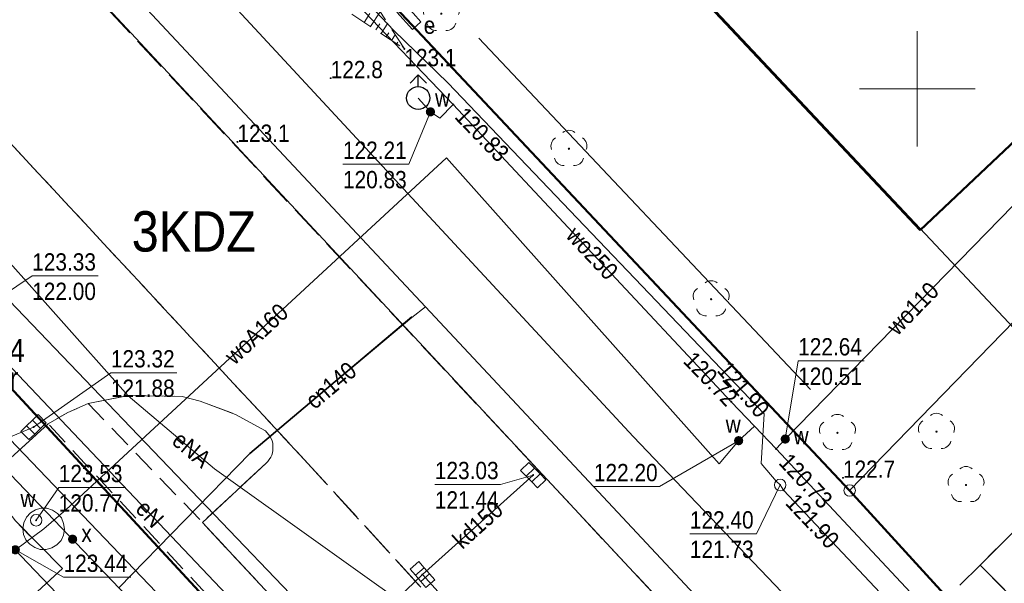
# Model space of a CAD drawing. Extents: x 6439600 to 6443631, y 5654340 to 5654937.
# Tile 39 of 54: x 6440911 to 6440954, y 5654829 to 5654853. Entities that reach past the tile are written whole.
import ezdxf
from ezdxf.enums import TextEntityAlignment as Align

# ---------------------------------------------------------------- set-up
doc = ezdxf.new("R2010")
doc.units = 0
doc.header["$MEASUREMENT"] = 0
for name, pattern in [('1.0_0.5', [1.5, 1, -0.5]), ('1.5_0.5', [2, 1.5, -0.5]), ('219-500', [0]), ('PRZER3-1', [4, 3, -1])]:
    doc.linetypes.add(name, pattern=pattern)
doc.layers.get('0').update_dxf_attribs({"color": 2, "linetype": 'CONTINUOUS', "lineweight": 5})
for name, color, linetype in [('000 Inne (niezydentyfikowane)', 7, 'CONTINUOUS'), ('202-punkt graniczny', 7, 'CONTINUOUS'), ('209-oznaczenie konturu klasyfikacyjnego', 7, 'CONTINUOUS'), ('211-numer działki ewidencyjnej', 7, 'CONTINUOUS'), ('218-kontur użytku gruntowego', 7, 'CONTINUOUS'), ('219-działka ewidencyjna', 7, 'CONTINUOUS'), ('312-budynek ewidencyjny', 7, 'CONTINUOUS'), ('chodnik', 7, 'CONTINUOUS'), ('hydrant', 7, 'CONTINUOUS'), ('jezdnia', 7, 'CONTINUOUS'), ('komora podziemna', 7, 'CONTINUOUS'), ('kratka ściekowa', 7, 'CONTINUOUS'), ('krawężnik', 7, 'CONTINUOUS'), ('obudowa ochronna przewodu', 7, 'CONTINUOUS'), ('ogrodzenie trwałe', 7, 'CONTINUOUS'), ('pikieta naturalna', 7, 'CONTINUOUS'), ('pikieta naturalna-Atr2', 7, 'CONTINUOUS'), ('przewód ciepłowniczy', 7, 'CONTINUOUS'), ('przewód ciepłowniczy-Atr1', 7, 'CONTINUOUS'), ('przewód elektroenergetyczny podziemny', 7, 'CONTINUOUS'), ('przewód elektroenergetyczny podziemny-Atr1', 7, 'CONTINUOUS'), ('przewód kanalizacyjny', 7, 'CONTINUOUS'), ('przewód kanalizacyjny-Atr1', 7, 'CONTINUOUS'), ('przewód telekomunikacyjny podziemny', 7, 'CONTINUOUS'), ('przewód wodociągowy', 7, 'CONTINUOUS'), ('przewód wodociągowy-Atr1', 7, 'CONTINUOUS'), ('rzedna', 7, 'CONTINUOUS'), ('rzedna-Atr2', 7, 'CONTINUOUS'), ('rzedna-Atr3', 7, 'CONTINUOUS'), ('skarpa nieumocniona', 7, 'CONTINUOUS'), ('szafa elektroenergetyczna lub kontener', 7, 'CONTINUOUS'), ('szafa elektroenergetyczna lub kontener-Atr17', 7, 'CONTINUOUS'), ('urządzenie techniczne sieci niezidentyfikowanej', 7, 'CONTINUOUS'), ('urządzenie techniczne sieci niezidentyfikowanej-Atr17', 7, 'CONTINUOUS'), ('właz do komory lub kanału - okrągły', 7, 'CONTINUOUS'), ('właz do komory lub kanału - okrągły-Atr17', 7, 'CONTINUOUS'), ('zasuwa lub zawór', 7, 'CONTINUOUS'), ('zasuwa lub zawór-Atr17', 7, 'CONTINUOUS')]:
    doc.layers.add(name, color=color, linetype=linetype)
doc.layers.add('z - kartowanie', color=2, linetype='CONTINUOUS', lineweight=5)
doc.layers.add('z - MPZT', color=121, linetype='PRZER3-1', lineweight=18)
doc.styles.add('MapaZas', font='geodezja.shx', dxfattribs={"width": 0.9})
doc.linetypes.add('902-500', pattern='A,3.75,0,[1,ksztalty.shx,S=0.5,R=0,X=0,Y=0],3.75', length=7.5)
doc.linetypes.add('NLZ', pattern='A,3,-1,[35,msgB.shx,S=0.008,R=0,X=-0.5,Y=0],3', length=7)
doc.linetypes.add('OLZ', pattern='A,3,-1,[36,msgB.shx,S=0.008,R=0,X=-0.5,Y=0],3', length=7)

# ---------------------------------------------------------------- blocks, each defined once
blk = doc.blocks.new('202')
at = {"color": 0, "linetype": 'Continuous', "lineweight": 0}
blk.add_circle((0, 0), 0.25, dxfattribs=at)
blk = doc.blocks.new('PW01')
at = {"linetype": 'Continuous', "lineweight": 13}
h = blk.add_hatch(color=0, dxfattribs=at)
edge = h.paths.add_edge_path()
edge.add_arc((0, 0), 0.045, 0, 360)
blk = doc.blocks.new('US15')
at = {"color": 0, "linetype": 'Continuous', "lineweight": 13}
blk.add_circle((0, 0), 0.25, dxfattribs=at)
blk = doc.blocks.new('US25')
at = {"linetype": 'Continuous', "lineweight": 0}
h = blk.add_hatch(color=0, dxfattribs=at)
edge = h.paths.add_edge_path()
edge.add_arc((0, 0), 0.2, 0, 360)
blk = doc.blocks.new('US05')
at = {"color": 0, "linetype": 'Continuous', "lineweight": 13}
for p, q in [((-0.525, -0.25), (-0.525, 0.25)), ((-0.525, 0.25), (-0.175, 0.25)), ((-0.175, -0.25), (-0.175, 0.25)), ((-0.175, 0.25), (0.175, 0.25)), ((0.175, -0.25), (0.175, 0.25)), ((0.175, 0.25), (0.525, 0.25)), ((0.525, -0.25), (0.525, 0.25)), ((-0.525, -0.25), (-0.175, -0.25)), ((-0.175, -0.25), (0.175, -0.25)), ((0.175, -0.25), (0.525, -0.25))]:
    blk.add_line(p, q, dxfattribs=at)
blk = doc.blocks.new('US18')
at = {"color": 0, "linetype": 'Continuous', "lineweight": 13}
for p, q in [((-0.5, -0.25), (-0.5, 0.25)), ((-0.5, 0.25), (0.5, 0.25)), ((0.5, -0.25), (0.5, 0.25)), ((-0.5, -0.25), (0.5, -0.25))]:
    blk.add_line(p, q, dxfattribs=at)
blk = doc.blocks.new('SUWH')
at = {"color": 0, "linetype": 'Continuous'}
for p in [(-0.354, 0.646), (0, 0.5), (0.354, 0.646)]:
    blk.add_line(p, (0, 1), dxfattribs=at)
blk.add_circle((0, 0), 0.5, dxfattribs=at)
blk = doc.blocks.new('US22')
at = {"color": 0, "linetype": 'Continuous', "lineweight": 13}
blk.add_circle((0, 0), 0.25, dxfattribs=at)
blk = doc.blocks.new('OP021')
at = {"linetype": 'Continuous', "lineweight": 13}
h = blk.add_hatch(color=0, dxfattribs=at)
edge = h.paths.add_edge_path()
edge.add_arc((0, 0), 0.05, 0, 360)
at = {"color": 0, "linetype": 'Continuous', "lineweight": 13}
for centre, start, end in [((-0.38, 0.124), 121.308, 202.548), ((0, 0.4), 49.272, 130.728), ((0.38, 0.124), 337.452, 58.692), ((-0.235, -0.324), 193.221, 274.871), ((0.235, -0.324), 265.129, 346.779)]:
    blk.add_arc(centre, 0.4, start, end, dxfattribs=at)

msp = doc.modelspace()

# ---------------------------------------------------------------- linework, layer by layer
at = {"color": 0, "lineweight": 13}
for p, q in [((6440950, 5654847.5), (6440950, 5654852.5)), ((6440950, 5654847.5), (6440950, 5654852.5)), ((6440947.5, 5654850), (6440952.5, 5654850)), ((6440947.5, 5654850), (6440952.5, 5654850))]:
    msp.add_line(p, q, dxfattribs=at)
at = {"layer": '000 Inne (niezydentyfikowane)', "color": 7, "linetype": 'Continuous', "lineweight": 13, "flags": 128}
for points in [[(6440926.04, 5654852.88), (6440926.29, 5654853.26)], [(6440926.31, 5654852.7), (6440926.73, 5654853.34)], [(6440926.54, 5654852.55), (6440926.72, 5654852.82)], [(6440926.77, 5654852.4), (6440927.06, 5654852.84)], [(6440926.99, 5654852.25), (6440927.11, 5654852.42)], [(6440927.22, 5654852.1), (6440927.38, 5654852.34)], [(6440927.45, 5654851.95), (6440927.5, 5654852.02)], [(6440927.68, 5654851.8), (6440927.71, 5654851.84)]]:
    msp.add_lwpolyline(points, dxfattribs=at)
at = {"layer": '218-kontur użytku gruntowego', "color": 3, "linetype": 'Continuous', "lineweight": 13, "flags": 128}
for points in [[(6440907.64, 5654874.55), (6440947.07, 5654832.59)], [(6440947.07, 5654832.59), (6440907.64, 5654874.55)], [(6440951.87, 5654790.22), (6440876.47, 5654869.13)], [(6440876.47, 5654869.13), (6440951.87, 5654790.22)], [(6440947.07, 5654832.59), (6440960.56, 5654817.8)], [(6440960.56, 5654817.8), (6440947.07, 5654832.59)]]:
    msp.add_lwpolyline(points, dxfattribs=at)
at = {"layer": '219-działka ewidencyjna', "color": 3, "linetype": '219-500', "lineweight": 13, "flags": 128}
for points in [[(6440947.07, 5654832.59), (6441018.96, 5654906.57)], [(6440881.38, 5654871.41), (6440979.07, 5654769.37)], [(6440876.47, 5654869.13), (6440951.87, 5654790.22)], [(6440960.56, 5654817.8), (6440947.07, 5654832.59)]]:
    msp.add_lwpolyline(points, dxfattribs=at)
at = {"layer": '219-działka ewidencyjna', "color": 3, "linetype": '219-500', "lineweight": 13}
msp.add_lwpolyline([(6440947.07, 5654832.59), (6440883.35, 5654900.411)], dxfattribs=at)
at = {"layer": '312-budynek ewidencyjny', "color": 7, "linetype": 'Continuous', "lineweight": 50, "flags": 128}
for points in [[(6440950.13, 5654843.87), (6440935.79, 5654859.14)], [(6440959.48, 5654852.71), (6440950.13, 5654843.87)]]:
    msp.add_lwpolyline(points, dxfattribs=at)
at = {"layer": 'chodnik', "color": 7, "linetype": '1.0_0.5', "lineweight": 13, "flags": 128}
msp.add_lwpolyline([(6440948.61, 5654804.48), (6440948.6, 5654804.97), (6440948.55, 5654805.46), (6440948.44, 5654805.94), (6440948.28, 5654806.4), (6440948.08, 5654806.84), (6440946.76, 5654808.73), (6440946.67, 5654808.81), (6440946.58, 5654808.89), (6440946.47, 5654808.95), (6440946.36, 5654809), (6440946.24, 5654809.03), (6440946.06, 5654809.05), (6440946, 5654809.05), (6440945.88, 5654809.03), (6440945.76, 5654809.01), (6440945.65, 5654808.97), (6440945.55, 5654808.91), (6440945.45, 5654808.84), (6440945.36, 5654808.76), (6440942.44, 5654806.05), (6440926.7, 5654822.94), (6440929.67, 5654825.69), (6440929.82, 5654825.88), (6440929.92, 5654826.1), (6440929.97, 5654826.34), (6440929.95, 5654826.57), (6440929.88, 5654826.8), (6440929.76, 5654827.01), (6440929.68, 5654827.09), (6440929.58, 5654827.17), (6440929.39, 5654827.3), (6440929.15, 5654827.37), (6440928.91, 5654827.39), (6440928.68, 5654827.34), (6440928.46, 5654827.23), (6440928.27, 5654827.09), (6440925.37, 5654824.39), (6440919.03, 5654831.21), (6440914.08, 5654836.36), (6440913.2, 5654835.97), (6440912.35, 5654835.48), (6440928.47, 5654818.15), (6440945.72, 5654799.71), (6440947.05, 5654801.02), (6440947.38, 5654801.38), (6440947.69, 5654801.75), (6440947.96, 5654802.17), (6440948.18, 5654802.6), (6440948.35, 5654803.05), (6440948.49, 5654803.52), (6440948.55, 5654803.8), (6440948.58, 5654804)], close=True, dxfattribs=at)
at = {"layer": 'jezdnia', "color": 7, "linetype": '1.5_0.5', "lineweight": 13}
for points in [[(6440861.609, 5654900.411), (6440863.69, 5654898.18), (6440871.93, 5654889.17), (6440876.06, 5654884.79), (6440879.48, 5654881.22), (6440906.8, 5654851.86), (6440923.44, 5654833.94), (6440929.76, 5654827.01), (6440946.76, 5654808.73), (6440952.95, 5654802.31), (6440964.82, 5654789.35), (6440983.59, 5654769.41), (6440986.02, 5654766.81), (6440986.68, 5654766.1), (6440989.64, 5654762.78), (6440998.11, 5654753.44), (6441004.18, 5654747.07), (6441016.644, 5654733.678)], [(6441026.268, 5654733.678), (6441014.05, 5654746.81), (6441013.69, 5654747.24), (6440979.44, 5654783.96), (6440979.03, 5654784.41), (6440957.47, 5654807.58), (6440948.41, 5654817.56), (6440937.72, 5654829.04), (6440912.17, 5654856.41), (6440871.169, 5654900.411)], [(6440929.76, 5654827.01), (6440923.44, 5654833.94), (6440906.8, 5654851.86), (6440907.07, 5654851.46), (6440907.95, 5654850.21), (6440908.76, 5654848.85), (6440909.33, 5654847.38), (6440909.67, 5654845.86), (6440909.73, 5654844.3), (6440909.51, 5654842.73), (6440909.02, 5654841.25), (6440908.09, 5654839.82), (6440906.79, 5654838.53), (6440905.94, 5654838.29), (6440905.26, 5654838.11), (6440903.84, 5654838.67), (6440901.85, 5654840.77), (6440893.7, 5654833.14), (6440896.69, 5654830.04), (6440896.46, 5654828.79), (6440861.68, 5654795.53)], [(6440910.72, 5654833.99), (6440912.35, 5654835.48), (6440913.2, 5654835.97), (6440914.08, 5654836.36), (6440915.82, 5654836.71), (6440918.15, 5654836.67), (6440918.93, 5654836.46), (6440920.47, 5654835.89), (6440921.77, 5654835.17), (6440921.89, 5654835.02), (6440921.95, 5654834.94), (6440922.01, 5654834.84), (6440922.05, 5654834.75), (6440922.08, 5654834.64), (6440922.09, 5654834.54), (6440922.09, 5654834.47), (6440922.08, 5654834.33), (6440922.07, 5654834.23), (6440922.04, 5654834.12), (6440922, 5654834.03), (6440921.93, 5654833.93), (6440921.87, 5654833.85), (6440921.8, 5654833.78), (6440919.03, 5654831.21), (6440925.37, 5654824.39)], [(6440959.09, 5654835.7), (6440952.72, 5654829.36), (6440956.73, 5654825.3)], [(6440910.98, 5654827.37), (6440912.97, 5654829.21), (6440910.93, 5654831.27)]]:
    msp.add_lwpolyline(points, dxfattribs=at)
at = {"layer": 'jezdnia', "color": 7, "linetype": '1.5_0.5', "lineweight": 13, "flags": 128}
msp.add_lwpolyline([(6440941.84, 5654824.63), (6440948.41, 5654817.56), (6440952.04, 5654813.62), (6440952.3, 5654820.97), (6440955.21, 5654823.72), (6440956.73, 5654825.3), (6440952.72, 5654829.36), (6440948.47, 5654825.14)], close=True, dxfattribs=at)
at = {"layer": 'komora podziemna', "color": 5, "linetype": 'Continuous', "lineweight": 13, "flags": 128}
msp.add_lwpolyline([(6440913.06, 5654830.91), (6440913.01, 5654830.66), (6440912.91, 5654830.43), (6440912.73, 5654830.24), (6440912.51, 5654830.1), (6440912.27, 5654830.04), (6440912.01, 5654830.04), (6440911.77, 5654830.12), (6440911.56, 5654830.26), (6440911.39, 5654830.45), (6440911.29, 5654830.69), (6440911.26, 5654830.95), (6440911.3, 5654831.19), (6440911.41, 5654831.43), (6440911.58, 5654831.62), (6440911.8, 5654831.76), (6440912.04, 5654831.82), (6440912.3, 5654831.82), (6440912.54, 5654831.74), (6440912.76, 5654831.6), (6440912.93, 5654831.41), (6440913.02, 5654831.16)], close=True, dxfattribs=at)
at = {"layer": 'krawężnik', "color": 7, "linetype": 'Continuous', "lineweight": 13}
msp.add_lwpolyline([(6440948.99, 5654816.93), (6440948.41, 5654817.56), (6440937.72, 5654829.04), (6440912.19, 5654856.46), (6440871.184, 5654900.411)], dxfattribs=at)
at = {"layer": 'krawężnik', "color": 7, "linetype": 'Continuous', "lineweight": 13, "flags": 128}
for points in [[(6440952.72, 5654829.36), (6440959.09, 5654835.7), (6440955.5, 5654839.17), (6440964.66, 5654848.56), (6440968.21, 5654845.07), (6440969.35, 5654846.58), (6440969.76, 5654848.06), (6440969.5, 5654849.79), (6440968.49, 5654851.31), (6440963.62, 5654856.39), (6440963.24, 5654856.78), (6440960.41, 5654854.14)], [(6440910.43, 5654833.58), (6440910.72, 5654833.99), (6440912.35, 5654835.48), (6440913.2, 5654835.97), (6440914.08, 5654836.36)], [(6440914.08, 5654836.36), (6440915.82, 5654836.71), (6440918.15, 5654836.67), (6440918.93, 5654836.46), (6440920.47, 5654835.89), (6440921.77, 5654835.17)], [(6440921.77, 5654835.17), (6440921.89, 5654835.02), (6440921.95, 5654834.94), (6440922.01, 5654834.84), (6440922.05, 5654834.75), (6440922.08, 5654834.64), (6440922.09, 5654834.54), (6440922.09, 5654834.47), (6440922.08, 5654834.33), (6440922.07, 5654834.23), (6440922.04, 5654834.12), (6440922, 5654834.03), (6440921.93, 5654833.93), (6440921.87, 5654833.85), (6440921.8, 5654833.78), (6440919.03, 5654831.21), (6440925.37, 5654824.39)], [(6440912.97, 5654829.21), (6440910.93, 5654831.27), (6440910.46, 5654831.9), (6440910.23, 5654832.65), (6440910.3, 5654833.38), (6440910.43, 5654833.58)], [(6440912.97, 5654829.21), (6440910.98, 5654827.37), (6440886.81, 5654804.24), (6440876.93, 5654794.93), (6440863.34, 5654782), (6440857.05, 5654775.88), (6440825.13, 5654745.26)]]:
    msp.add_lwpolyline(points, dxfattribs=at)
at = {"layer": 'obudowa ochronna przewodu', "color": 7, "linetype": 'Continuous', "lineweight": 35, "flags": 128}
msp.add_lwpolyline([(6440921.09, 5654834.2), (6440928.1, 5654840.11)], dxfattribs=at)
at = {"layer": 'ogrodzenie trwałe', "color": 7, "linetype": '902-500', "lineweight": 35, "flags": 128}
msp.add_lwpolyline([(6440945.37, 5654836.97), (6440931.01, 5654852.19)], dxfattribs=at)
at = {"layer": 'przewód ciepłowniczy', "color": 212, "linetype": 'Continuous', "lineweight": 13, "flags": 128}
for points in [[(6440894.25, 5654877.36), (6440894.35, 5654876.89), (6440910.35, 5654860.17), (6440913.78, 5654863.39), (6440916.75, 5654860.34), (6440913.25, 5654857.08), (6440928.7, 5654840.55)], [(6440915.41, 5654828.37), (6440921.1, 5654834.21), (6440928.1, 5654840.09), (6440928.7, 5654840.55)], [(6440996.08, 5654767.94), (6440985.86, 5654779.56), (6440988.36, 5654781.95), (6440985.72, 5654784.83), (6440983.15, 5654782.56), (6440958.66, 5654808.49), (6440928.7, 5654840.55)]]:
    msp.add_lwpolyline(points, dxfattribs=at)
at = {"layer": 'przewód elektroenergetyczny podziemny', "color": 1, "linetype": 'Continuous', "lineweight": 13}
msp.add_lwpolyline([(6440876.215, 5654900.411), (6440895.33, 5654880.02), (6440910.92, 5654863.95), (6440917.24, 5654857.65), (6440918.53, 5654855.62), (6440937.69, 5654834.93), (6440958.83, 5654812.78), (6440965.45, 5654805.6)], dxfattribs=at)
at = {"layer": 'przewód elektroenergetyczny podziemny', "color": 1, "linetype": 'Continuous', "lineweight": 13, "flags": 128}
for points in [[(6440907.79, 5654849.44), (6440909.54, 5654843.75), (6440915.81, 5654836.69), (6440919.56, 5654833.53), (6440929.14, 5654826.68), (6440929.24, 5654826.47)], [(6440925.11, 5654822.77), (6440908.4, 5654840.39)]]:
    msp.add_lwpolyline(points, dxfattribs=at)
at = {"layer": 'przewód kanalizacyjny', "color": 34, "linetype": 'Continuous', "lineweight": 13, "flags": 128}
for points in [[(6440909.61, 5654834.45), (6440911.72, 5654835.34)], [(6440933.36, 5654833.26), (6440928.56, 5654828.95)], [(6440909.91, 5654831.06), (6440940.41, 5654799.15)], [(6440925.1, 5654825.63), (6440928.56, 5654828.95)]]:
    msp.add_lwpolyline(points, dxfattribs=at)
at = {"layer": 'przewód telekomunikacyjny podziemny', "color": 30, "linetype": 'Continuous', "lineweight": 13, "flags": 128}
for points in [[(6440896.06, 5654886.22), (6440896.21, 5654886.03), (6440897.08, 5654884.4), (6440913.81, 5654866.78), (6440927.32, 5654852.53), (6440929.66, 5654850.26), (6440943.37, 5654835.92), (6440943.23, 5654833.76), (6440943.88, 5654833), (6440944.06, 5654832.83), (6440944.21, 5654832.6), (6440957.71, 5654818.26), (6440976.44, 5654797.84), (6440976.62, 5654797.65), (6440976.45, 5654797.52), (6440972.18, 5654793.34), (6440959.74, 5654782.14), (6440958.91, 5654781.25), (6440959.15, 5654780.49), (6440959.47, 5654780.49)], [(6440883.66, 5654862.84), (6440884.22, 5654862.49), (6440911.32, 5654834.15), (6440942.97, 5654801.04), (6440943.53, 5654800.66)]]:
    msp.add_lwpolyline(points, dxfattribs=at)
at = {"layer": 'przewód wodociągowy', "color": 5, "linetype": 'Continuous', "lineweight": 13}
msp.add_lwpolyline([(6440929.9, 5654849.32), (6440917.42, 5654862.38), (6440904.64, 5654875.09), (6440881.41, 5654900.411)], dxfattribs=at)
at = {"layer": 'przewód wodociągowy', "color": 5, "linetype": 'Continuous', "lineweight": 13, "flags": 128}
for points in [[(6440966.33, 5654857), (6440955.32, 5654846.14), (6440944.28, 5654834.82), (6440943.88, 5654834.39)], [(6440929.9, 5654849.32), (6440929.32, 5654848.72), (6440928.91, 5654849), (6440928.38, 5654849.6)], [(6440942.95, 5654835.38), (6440941.94, 5654836.44), (6440929.9, 5654849.32)], [(6440912.16, 5654830.93), (6440913.12, 5654831.75), (6440929.61, 5654847.01), (6440941.42, 5654833.75), (6440942.26, 5654834.75)], [(6440942.95, 5654835.38), (6440942.26, 5654834.75)], [(6440942.95, 5654835.38), (6440943.88, 5654834.39)], [(6440943.88, 5654834.39), (6441014.82, 5654758.5)], [(6440903.24, 5654823.07), (6440910.93, 5654830.02), (6440912.16, 5654830.93)]]:
    msp.add_lwpolyline(points, dxfattribs=at)
at = {"layer": 'rzedna-Atr2', "color": 5, "lineweight": 13, "flags": 128}
for points in [[(6440928.91, 5654849), (6440927.97, 5654846.73), (6440925.122, 5654846.73)], [(6440944.28, 5654834.82), (6440944.84, 5654838.21), (6440947.694, 5654838.21)], [(6440942.26, 5654834.75), (6440938.84, 5654832.76), (6440935.992, 5654832.76)], [(6440910.93, 5654830.02), (6440913.02, 5654828.83), (6440915.937, 5654828.83)]]:
    msp.add_lwpolyline(points, dxfattribs=at)
at = {"layer": 'rzedna-Atr2', "color": 34, "lineweight": 13, "flags": 128}
for points in [[(6440908.37, 5654839.68), (6440911.66, 5654841.89), (6440914.514, 5654841.89)], [(6440911.72, 5654835.34), (6440915.07, 5654837.69), (6440917.924, 5654837.69)], [(6440933.36, 5654833.26), (6440931.95, 5654832.85), (6440929.102, 5654832.85)], [(6440928.56, 5654828.95), (6440929.92, 5654827.45), (6440932.768, 5654827.45)]]:
    msp.add_lwpolyline(points, dxfattribs=at)
at = {"layer": 'rzedna-Atr2', "color": 7, "lineweight": 13, "flags": 128}
msp.add_lwpolyline([(6440911.83, 5654831.3), (6440912.81, 5654832.72), (6440915.664, 5654832.72)], dxfattribs=at)
at = {"layer": 'rzedna-Atr2', "color": 30, "lineweight": 13, "flags": 128}
msp.add_lwpolyline([(6440944.06, 5654832.83), (6440943.03, 5654830.71), (6440940.15, 5654830.71)], dxfattribs=at)
at = {"layer": 'skarpa nieumocniona', "color": 7, "linetype": '1.0_0.5', "lineweight": 13}
msp.add_lwpolyline([(6440911.74, 5654862.34), (6440927.78, 5654851.73), (6440923.36, 5654858.56), (6440914.79, 5654864.13), (6440901.06, 5654878.44), (6440894.29, 5654882.52), (6440878.009, 5654900.411)], dxfattribs=at)
msp.add_lwpolyline([(6440911.74, 5654862.34), (6440927.78, 5654851.73), (6440923.36, 5654858.56), (6440914.79, 5654864.13), (6440901.06, 5654878.44), (6440894.29, 5654882.52), (6440878.009, 5654900.411)], dxfattribs=at)
at = {"layer": 'z - MPZT', "color": 215, "linetype": 'Continuous', "lineweight": 18, "true_color": 0xa953a0}
msp.add_line((6440950.058, 5654843.995), (6440897.858, 5654899.614), dxfattribs=at)
at = {"layer": 'z - MPZT', "linetype": 'NLZ', "lineweight": 35}
msp.add_lwpolyline([(6440967.547, 5654824.979), (6440954.409, 5654839.383), (6440905.998, 5654890.91)], dxfattribs=at)
at = {"layer": 'z - MPZT', "linetype": 'Continuous', "lineweight": 50}
for points in [[(6440892.41, 5654890.767), (6440947.07, 5654832.59), (6440960.56, 5654817.8), (6441010.281, 5654765.126), (6441020.769, 5654754.015)], [(6440987.32, 5654753.81), (6440984.25, 5654757.15), (6440975.96, 5654766.48), (6440869.606, 5654881.516), (6440862.895, 5654890.282)]]:
    msp.add_lwpolyline(points, dxfattribs=at)

# ---------------------------------------------------------------- block references
at = {"layer": '202-punkt graniczny', "color": 3, "linetype": 'Continuous', "lineweight": 13}
msp.add_blockref('202', (6440947.07, 5654832.59), dxfattribs=at)
at = {"layer": 'hydrant', "color": 5, "linetype": 'Continuous', "lineweight": 13}
msp.add_blockref('SUWH', (6440928.38, 5654849.6), dxfattribs=at)
at = {"layer": 'komora podziemna', "color": 30, "linetype": 'Continuous', "lineweight": 13}
msp.add_blockref('US15', (6440944.06, 5654832.83), dxfattribs=at)
at = {"layer": 'kratka ściekowa', "color": 34, "linetype": 'Continuous', "lineweight": 13}
for p, rotation in [((6440911.72, 5654835.34), 44.46), ((6440933.36, 5654833.26), 134.19), ((6440928.56, 5654828.95), 131.22)]:
    msp.add_blockref('US05', p, dxfattribs=dict(at, rotation=rotation))
at = {"layer": 'pikieta naturalna', "color": 7, "linetype": 'Continuous', "lineweight": 13}
for p in [(6440927.78, 5654851.73), (6440924.59, 5654850.46), (6440920.55, 5654847.7), (6440946.78, 5654833.14)]:
    msp.add_blockref('PW01', p, dxfattribs=at)
at = {"layer": 'rzedna', "color": 5, "linetype": 'Continuous', "lineweight": 13}
for p in [(6440929.9, 5654849.32), (6440928.91, 5654849), (6440941.94, 5654836.44), (6440942.26, 5654834.75), (6440944.28, 5654834.82), (6440943.88, 5654834.39), (6440911.83, 5654831.3)]:
    msp.add_blockref('PW01', p, dxfattribs=at)
at = {"layer": 'rzedna', "color": 34, "linetype": 'Continuous', "lineweight": 13}
for p in [(6440911.72, 5654835.34), (6440933.36, 5654833.26), (6440928.56, 5654828.95)]:
    msp.add_blockref('PW01', p, dxfattribs=at)
at = {"layer": 'rzedna', "color": 30, "linetype": 'Continuous', "lineweight": 13}
for p in [(6440943.88, 5654833), (6440944.06, 5654832.83), (6440944.21, 5654832.6)]:
    msp.add_blockref('PW01', p, dxfattribs=at)
at = {"layer": 'szafa elektroenergetyczna lub kontener', "color": 1, "linetype": 'Continuous', "lineweight": 13, "rotation": 311.95}
msp.add_blockref('US18', (6440927.98, 5654853.11), dxfattribs=at)
at = {"layer": 'urządzenie techniczne sieci niezidentyfikowanej', "color": 7, "linetype": 'Continuous', "lineweight": 13}
msp.add_blockref('US25', (6440913.41, 5654830.48), dxfattribs=at)
at = {"layer": 'właz do komory lub kanału - okrągły', "color": 7, "linetype": 'Continuous', "lineweight": 13}
msp.add_blockref('US22', (6440911.83, 5654831.3), dxfattribs=at)
at = {"layer": 'z - kartowanie', "color": 94, "linetype": 'Continuous', "lineweight": 13}
for p in [(6440929.381, 5654853.255), (6440934.91, 5654847.402), (6440941.07, 5654840.882), (6440946.541, 5654835.09), (6440950.83, 5654835.14), (6440952.11, 5654832.83)]:
    msp.add_blockref('OP021', p, dxfattribs=at)
at = {"layer": 'zasuwa lub zawór', "color": 5, "linetype": 'Continuous', "lineweight": 13}
for p in [(6440928.91, 5654849), (6440944.28, 5654834.82), (6440942.26, 5654834.75), (6440910.93, 5654830.02)]:
    msp.add_blockref('US25', p, dxfattribs=at)

# ---------------------------------------------------------------- texts
at = {"layer": '209-oznaczenie konturu klasyfikacyjnego', "color": 3, "linetype": 'Continuous', "lineweight": 13, "style": 'MapaZas', "width": 0.9}
msp.add_text('dr', height=1, dxfattribs=at).set_placement((6440909.999, 5654837.941), align=Align.TOP_LEFT)
at = {"layer": '211-numer działki ewidencyjnej', "color": 3, "linetype": 'Continuous', "lineweight": 13, "style": 'MapaZas', "width": 0.9}
msp.add_text('584/4', height=1, dxfattribs=at).set_placement((6440908.332, 5654838.16))
at = {"layer": 'pikieta naturalna-Atr2', "color": 7, "lineweight": 13, "style": 'MapaZas', "width": 0.9}
msp.add_text('123.1', height=0.75, dxfattribs=at).set_placement((6440927.78, 5654851.73), align=Align.TOP_LEFT)
for s, p in [('122.8', (6440924.59, 5654850.46)), ('123.1', (6440920.55, 5654847.7)), ('122.7', (6440946.78, 5654833.14))]:
    msp.add_text(s, height=0.75, dxfattribs=at).set_placement(p)
at = {"layer": 'przewód ciepłowniczy-Atr1', "color": 212, "lineweight": 13, "style": 'MapaZas', "width": 0.9}
msp.add_text('cn140', height=0.75, rotation=40.03, dxfattribs=at).set_placement((6440924.6, 5654837.15), align=Align.MIDDLE_CENTER)
at = {"layer": 'przewód elektroenergetyczny podziemny-Atr1', "color": 1, "lineweight": 13, "style": 'MapaZas', "width": 0.9}
for s, rotation, p in [('eNA', 319.88, (6440918.57, 5654834.37)), ('eN', 313.482, (6440916.76, 5654831.58))]:
    msp.add_text(s, height=0.75, rotation=rotation, dxfattribs=at).set_placement(p, align=Align.MIDDLE_CENTER)
at = {"layer": 'przewód kanalizacyjny-Atr1', "color": 34, "lineweight": 13, "style": 'MapaZas', "width": 0.9}
msp.add_text('kd150', height=0.75, rotation=41.921, dxfattribs=at).set_placement((6440930.96, 5654831.11), align=Align.MIDDLE_CENTER)
at = {"layer": 'przewód wodociągowy-Atr1', "color": 5, "lineweight": 13, "style": 'MapaZas', "width": 0.9}
for s, rotation, p in [('wo250', 313.069, (6440935.92, 5654842.88)), ('wo110', 45.717, (6440949.8, 5654840.48)), ('woA160', 42.782, (6440921.37, 5654839.38))]:
    msp.add_text(s, height=0.75, rotation=rotation, dxfattribs=at).set_placement(p, align=Align.MIDDLE_CENTER)
at = {"layer": 'rzedna-Atr2', "color": 5, "lineweight": 13, "style": 'MapaZas', "width": 0.9}
msp.add_text('120.83', height=0.75, rotation=314.081, dxfattribs=at).set_placement((6440929.92, 5654848.75))
for s, p in [('122.21', (6440925.122, 5654846.738)), ('122.64', (6440944.84, 5654838.218)), ('122.20', (6440935.992, 5654832.768)), ('123.44', (6440913.02, 5654828.838))]:
    msp.add_text(s, height=0.75, dxfattribs=at).set_placement(p, align=Align.BOTTOM_LEFT)
at = {"layer": 'rzedna-Atr2', "color": 34, "lineweight": 13, "style": 'MapaZas', "width": 0.9}
for s, p in [('123.33', (6440911.66, 5654841.897)), ('123.32', (6440915.07, 5654837.698)), ('123.03', (6440929.102, 5654832.857))]:
    msp.add_text(s, height=0.75, dxfattribs=at).set_placement(p, align=Align.BOTTOM_LEFT)
at = {"layer": 'rzedna-Atr2', "color": 5, "lineweight": 13, "style": 'MapaZas', "width": 0.9}
for s, rotation, p in [('120.72', 314.079, (6440940.09, 5654838.42)), ('120.73', 313.068, (6440944.23, 5654834.02))]:
    msp.add_text(s, height=0.75, rotation=rotation, dxfattribs=at).set_placement(p, align=Align.MIDDLE_LEFT)
at = {"layer": 'rzedna-Atr2', "color": 30, "lineweight": 13, "style": 'MapaZas', "width": 0.9}
msp.add_text('121.90', height=0.75, rotation=310.539, dxfattribs=at).set_placement((6440943.37, 5654835.92), align=Align.MIDDLE_RIGHT)
at = {"layer": 'rzedna-Atr2', "color": 7, "lineweight": 13, "style": 'MapaZas', "width": 0.9}
msp.add_text('123.53', height=0.75, dxfattribs=at).set_placement((6440912.81, 5654832.728), align=Align.BOTTOM_LEFT)
at = {"layer": 'rzedna-Atr2', "color": 30, "lineweight": 13, "style": 'MapaZas', "width": 0.9}
msp.add_text('121.90', height=0.75, rotation=313.272, dxfattribs=at).set_placement((6440944.52, 5654832.27), align=Align.MIDDLE_LEFT)
msp.add_text('122.40', height=0.75, dxfattribs=at).set_placement((6440940.15, 5654830.718), align=Align.BOTTOM_LEFT)
at = {"layer": 'rzedna-Atr3', "color": 5, "lineweight": 13, "style": 'MapaZas', "width": 0.9}
for s, p in [('120.83', (6440925.122, 5654845.463)), ('120.51', (6440944.84, 5654836.942))]:
    msp.add_text(s, height=0.75, dxfattribs=at).set_placement(p, align=Align.BOTTOM_LEFT)
at = {"layer": 'rzedna-Atr3', "color": 34, "lineweight": 13, "style": 'MapaZas', "width": 0.9}
for s, p in [('122.00', (6440911.66, 5654840.622)), ('121.88', (6440915.07, 5654836.423)), ('121.44', (6440929.102, 5654831.582))]:
    msp.add_text(s, height=0.75, dxfattribs=at).set_placement(p, align=Align.BOTTOM_LEFT)
at = {"layer": 'rzedna-Atr3', "color": 7, "lineweight": 13, "style": 'MapaZas', "width": 0.9}
msp.add_text('120.77', height=0.75, dxfattribs=at).set_placement((6440912.81, 5654831.452), align=Align.BOTTOM_LEFT)
at = {"layer": 'rzedna-Atr3', "color": 30, "lineweight": 13, "style": 'MapaZas', "width": 0.9}
msp.add_text('121.73', height=0.75, dxfattribs=at).set_placement((6440940.15, 5654829.442), align=Align.BOTTOM_LEFT)
at = {"layer": 'szafa elektroenergetyczna lub kontener-Atr17', "color": 1, "lineweight": 13, "style": 'MapaZas', "width": 0.9}
msp.add_text('e', height=0.75, dxfattribs=at).set_placement((6440928.62, 5654852.38))
at = {"layer": 'urządzenie techniczne sieci niezidentyfikowanej-Atr17', "color": 7, "lineweight": 13, "style": 'MapaZas', "width": 0.9}
msp.add_text('x', height=0.75, dxfattribs=at).set_placement((6440913.79, 5654830.36))
at = {"layer": 'właz do komory lub kanału - okrągły-Atr17', "color": 7, "lineweight": 13, "style": 'MapaZas', "width": 0.9}
msp.add_text('w', height=0.75, dxfattribs=at).set_placement((6440911.15, 5654831.87))
at = {"layer": 'z - MPZT', "linetype": 'OLZ', "lineweight": 35, "style": 'MapaZas', "width": 0.9}
msp.add_text('3KDZ', height=1.75, rotation=359.9598, dxfattribs=at).set_placement((6440918.662, 5654843.819), align=Align.MIDDLE)
at = {"layer": 'zasuwa lub zawór-Atr17', "color": 5, "lineweight": 13, "style": 'MapaZas', "width": 0.9}
for p in [(6440929.11, 5654849.23), (6440941.7, 5654835.09), (6440944.64, 5654834.59)]:
    msp.add_text('w', height=0.75, dxfattribs=at).set_placement(p)

doc.saveas('drawing.dxf')
